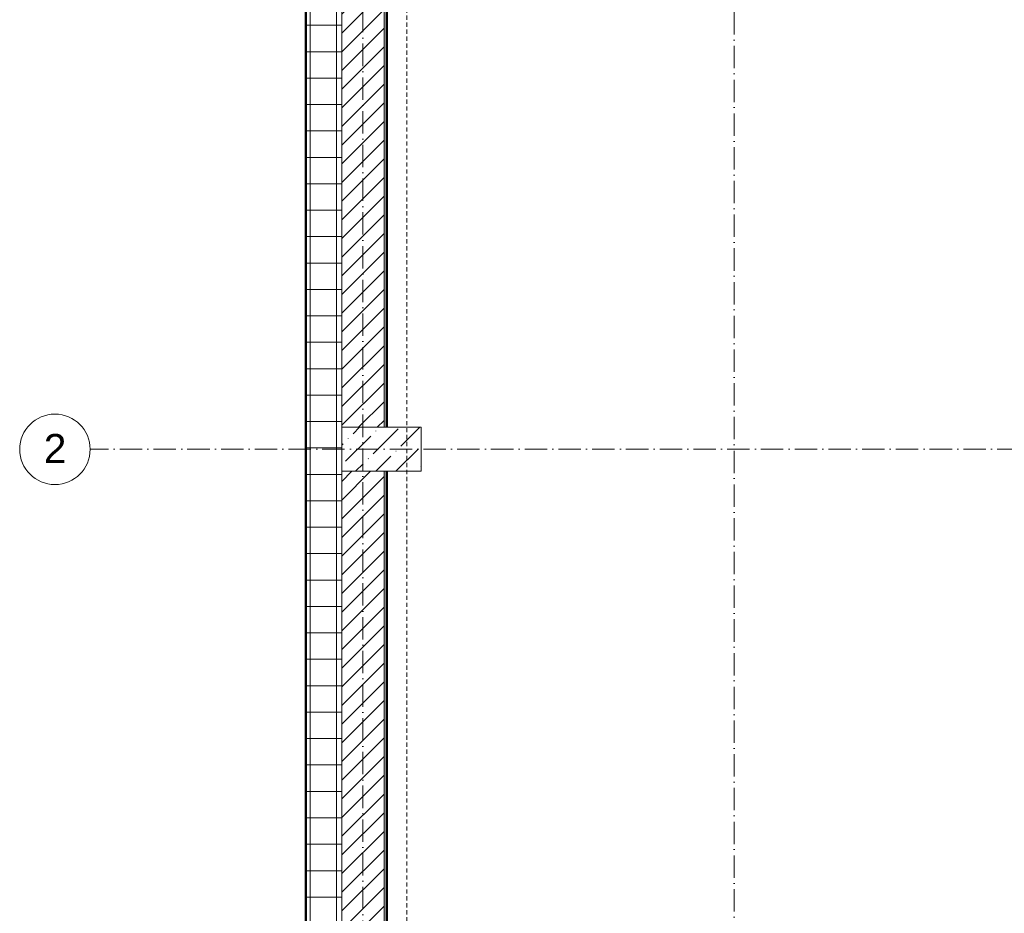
# Model space of a CAD drawing. Header units: millimetres. Extents: x -175722 to -110961, y 52375 to 104640.
# Tile 68 of 146: x -156491 to -155932, y 80445 to 80953. Entities that reach past the tile are written whole.
import ezdxf

# ---------------------------------------------------------------- set-up
doc = ezdxf.new("R2010")
doc.units = ezdxf.units.MM
doc.linetypes.add('Linia siatki', pattern=[19.05, 12.7, -3.175, 0, -3.175])
doc.linetypes.add('Nadwieszenie', pattern=[3.9688, 2.3813, -1.5875])
for name, color, linetype, lineweight in [('A-FLOR-OVHD', 1, 'Nadwieszenie', 5), ('A-WALL', 113, 'Continuous', 5), ('A-WALL-PATT', 111, 'Continuous', 50), ('G-ANNO-SYMB', 111, 'Continuous', 5), ('S-COLS', 52, 'Continuous', 5), ('S-GRID', 1, 'Continuous', 5), ('S-GRID-IDEN', 1, 'Continuous', 5)]:
    doc.layers.add(name, color=color, linetype=linetype, lineweight=lineweight)
doc.styles.add('Arial_2', font='arial.ttf', dxfattribs={"height": 100})
pattern_1 = [(37.5, (-124135.7194, 82209.6026), (-0.2031655, 6.2155416), [0.1676, -4.7356, 0.1676, -5.3162, -5.2419]), (37.5, (-124135.7194, 82209.6026), (-0.2031655, 6.2155416), [-10.3871, 0.1676, -5.0743]), (7.5, (-124135.719, 82209.603), (5.7089758, 9.103654), [0.1676, -2.4775, 0.1676, -4.2517, -1.6935]), (7.5, (-124135.719, 82209.603), (5.7089758, 9.103654), [-7.0645, 0.1676, -1.5259]), (327.5, (-124139.687, 82209.6026), (10.0456335, 0.0182419), [0.1676, -1.4453, 0.1676, -5.6388, -7.5806]), (327.5, (-124139.687, 82209.6026), (10.0456335, 0.0182419), [-7.4193, 0.1676, -7.413]), (317.5, (-124139.687, 82209.603), (9.697195, 2.831187), [0.1676, -0.6388, 0.1676, -3.6388, -4.3548]), (317.5, (-124139.687, 82209.603), (9.697195, 2.831187), [-4.6129, 0.1676, -4.1872])]

# ---------------------------------------------------------------- blocks, each defined once
blk = doc.blocks.new('SŁUP ŻELBETOWY O PRZEKROJU PROSTOKĄTNYM - 25x40 2-2503155-PARTER')
at = {"layer": 'S-COLS'}
h = blk.add_hatch(dxfattribs=at)
h.set_pattern_fill('FP_11', color=1, style=0, pattern_type=2)
h.set_pattern_definition([(135, (36914.77, 280009.35), (-156.8179, 42.768647), [201.613, -40.323, 1.676, -38.646])])
h.paths.add_polyline_path([(125, -225), (125, 225), (-125, 225), (-125, -225)])
at = {"layer": 'S-COLS', "color": 10, "lineweight": 18}
for p, q in [((125, 225), (-125, 225)), ((-125, 225), (-125, -225)), ((125, -225), (125, 225)), ((-125, -225), (125, -225))]:
    blk.add_line(p, q, dxfattribs=at)
blk = doc.blocks.new('Siatka - 4 mm-108067-PARTER')
at = {"layer": 'S-GRID-IDEN'}
blk.add_circle((0, 0), 4, dxfattribs=at)
blk = doc.blocks.new('1')
at = {"layer": 'A-WALL-PATT', "lineweight": 5}
h = blk.add_hatch(dxfattribs=at)
h.set_pattern_fill('FP_1', color=256, scale=0.1, style=0, pattern_type=2)
h.set_pattern_definition(pattern_1)
h.paths.add_polyline_path([(-152179.65, 84717.25), (-152179.15, 84717.25), (-152179.15, 86273.18), (-152179.65, 86273.18), (-152179.65, 84789.53)])
h.paths.add_polyline_path([(-152179.65, 86373.18), (-152179.15, 86373.18), (-152179.15, 86508.75), (-152179.65, 86508.75), (-152179.65, 86463.25)])
h = blk.add_hatch(dxfattribs=at)
h.set_pattern_fill('FP_2', color=256, scale=0.1, style=0, pattern_type=2)
h.set_pattern_definition([(0, (-124135.72, 82209.603), (0, 15), []), (90, (-124135.72, 82209.603), (-15, 9e-16), [])])
h.paths.add_polyline_path([(-152179.15, 84717.75), (-152159.15, 84717.75), (-152159.15, 86273.18), (-152179.15, 86273.18), (-152179.15, 84737.75)])
h.paths.add_polyline_path([(-152159.15, 86373.18), (-152159.15, 86488.75), (-152179.15, 86488.75), (-152179.15, 86373.18), (-152169.65, 86373.18)])
h = blk.add_hatch(dxfattribs=at)
h.set_pattern_fill('FP_3', color=256, scale=0.1, style=0, pattern_type=2)
h.set_pattern_definition([(45, (-124135.7194, 82209.603), (-5.3033009, 5.3033009), [])])
h.paths.add_polyline_path([(-152153.91, 84777.75), (-152135.15, 84777.75), (-152135.15, 85312.91), (-152159.15, 85312.91), (-152159.15, 84777.75)])
h.paths.add_polyline_path([(-152135.15, 85337.91), (-152135.15, 85888.58), (-152159.15, 85888.58), (-152159.15, 85337.91), (-152144.3, 85337.91)])
h.paths.add_polyline_path([(-152135.15, 85913.58), (-152135.15, 86273.18), (-152159.15, 86273.18), (-152159.15, 85913.58), (-152153.44, 85913.58)])
h.paths.add_polyline_path([(-152135.15, 86373.18), (-152135.15, 86448.75), (-152159.15, 86448.75), (-152159.15, 86373.18)])
h = blk.add_hatch(dxfattribs=at)
h.set_pattern_fill('FP_1', color=256, scale=0.1, style=0, pattern_type=2)
h.set_pattern_definition(pattern_1)
h.paths.add_polyline_path([(-152133.67, 84777.75), (-152133.65, 84777.75), (-152133.65, 85312.91), (-152135.15, 85312.91), (-152135.15, 84777.75)])
h.paths.add_polyline_path([(-152133.65, 85337.91), (-152133.65, 85888.58), (-152135.15, 85888.58), (-152135.15, 85337.91), (-152134.23, 85337.91)])
h.paths.add_polyline_path([(-152133.65, 85913.58), (-152133.65, 86273.18), (-152135.15, 86273.18), (-152135.15, 85913.58), (-152134.8, 85913.58)])
h.paths.add_polyline_path([(-152135.15, 86373.18), (-152133.65, 86373.18), (-152133.65, 86448.75), (-152135.15, 86448.75)])
at = {"layer": 'A-FLOR-OVHD'}
blk.add_line((-152122.15, 86413.25), (-152122.15, 85213.25), dxfattribs=at)
at = {"layer": 'A-WALL', "lineweight": 50}
for p, q in [((-152179.65, 86273.18), (-152179.65, 84717.25)), ((-152133.65, 85913.58), (-152133.65, 86273.18)), ((-152133.65, 85337.91), (-152133.65, 85888.58))]:
    blk.add_line(p, q, dxfattribs=at)
at = {"layer": 'A-WALL'}
for p, q in [((-152179.15, 86273.18), (-152179.15, 84717.75)), ((-152159.15, 86273.18), (-152159.15, 85913.58)), ((-152135.15, 86273.18), (-152135.15, 85913.58)), ((-152159.15, 85888.58), (-152159.15, 85337.91)), ((-152135.15, 85888.58), (-152135.15, 85337.91))]:
    blk.add_line(p, q, dxfattribs=at)
at = {"layer": 'G-ANNO-SYMB', "linetype": 'Linia siatki'}
blk.add_line((-151936.47, 86513.11), (-151936.47, 84653.4), dxfattribs=at)
at = {"layer": 'S-GRID', "linetype": 'Linia siatki'}
for p, q in [((-152147.15, 84663.31), (-152147.15, 86612.42)), ((-150146.78, 85901.08), (-152301.95, 85901.08))]:
    blk.add_line(p, q, dxfattribs=at)
at = {"layer": 'S-COLS', "color": 10, "lineweight": 18, "xscale": 0.1, "yscale": 0.1, "zscale": 0.1, "rotation": 269.9999999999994}
blk.add_blockref('SŁUP ŻELBETOWY O PRZEKROJU PROSTOKĄTNYM - 25x40 2-2503155-PARTER', (-152136.65, 85901.08), dxfattribs=at)
at = {"layer": 'S-GRID-IDEN', "xscale": 4.999999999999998, "yscale": 4.999999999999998, "zscale": 4.999999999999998, "rotation": 89.99999999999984}
blk.add_blockref('Siatka - 4 mm-108067-PARTER', (-152321.95, 85901.08), dxfattribs=at)
at = {"layer": 'S-GRID-IDEN', "insert": (-152328.27, 85909.79), "char_height": 16.5, "width": 15.2321, "attachment_point": 1, "style": 'Arial_2'}
blk.add_mtext('\\fArial|b0|i0|c238|p34|;2', dxfattribs=at)

msp = doc.modelspace()

# ---------------------------------------------------------------- block references
msp.add_blockref('1', (-4148.58187, -5192.22609))

doc.saveas('drawing.dxf')
